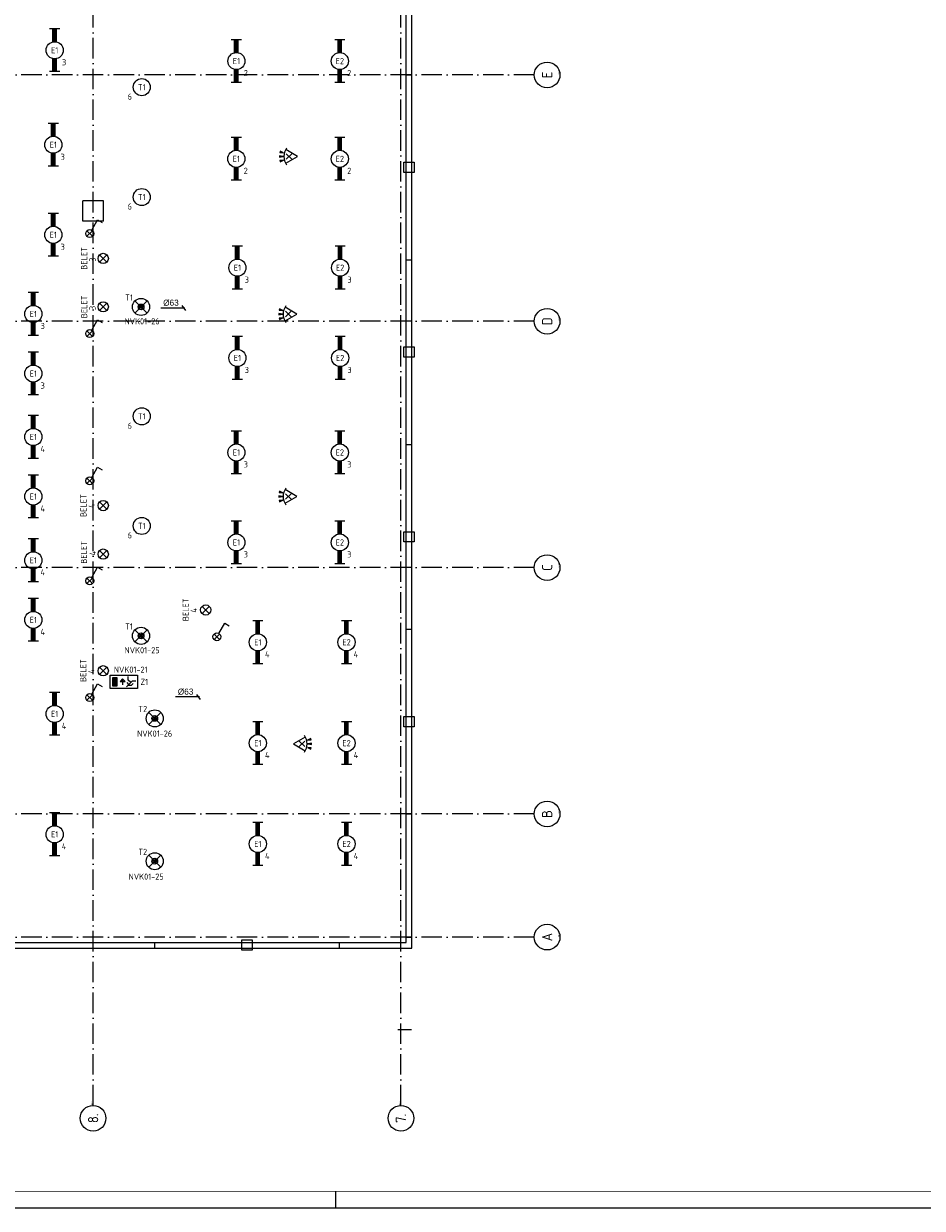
# Model space of a CAD drawing. Header units: millimetres. Extents: x 92017 to 243086, y 190 to 84290.
# Tile 11 of 19: x 179461 to 205734, y 190 to 34814. Entities that reach past the tile are written whole.
import ezdxf
from ezdxf.enums import TextEntityAlignment as Align

# ---------------------------------------------------------------- set-up
doc = ezdxf.new("R2010")
doc.units = ezdxf.units.MM
doc.header["$LTSCALE"] = 100
doc.linetypes.add('DASHDOT', pattern=[9, 6, -1.5, 0, -1.5])
doc.linetypes.add('HIDDEN', pattern=[9.525, 6.35, -3.175])
doc.layers.get('0').update_dxf_attribs({"linetype": 'CONTINUOUS'})
for name, color, linetype in [('AB$1A---_ATTRIB035', 3, 'CONTINUOUS'), ('AL$1A---_ALGEMEEN', 8, 'CONTINUOUS'), ('AT$1A---_TEKST018', 1, 'CONTINUOUS'), ('BOUW', 8, 'CONTINUOUS'), ('EB63101-_ATTRIB', 2, 'CONTINUOUS'), ('EB63202-_ATTRIB', 2, 'CONTINUOUS'), ('EB6331--_ATTRIB', 2, 'CONTINUOUS'), ('EB63501-_ATTRIB', 2, 'CONTINUOUS'), ('EL63101-_LICHT-ARM', 3, 'CONTINUOUS'), ('EL63102-_LICHT-SCH', 3, 'CONTINUOUS'), ('EL63202-_NOODVRL-TXT', 3, 'CONTINUOUS'), ('EL6331--_BELET230V', 3, 'CONTINUOUS'), ('EL63501-_NOODVRL-ARM', 3, 'CONTINUOUS'), ('EL6521--_BEWAKING', 3, 'CONTINUOUS'), ('LIJN025', 10, 'CONTINUOUS'), ('LIJN050', 90, 'CONTINUOUS'), ('TEKST25', 10, 'CONTINUOUS'), ('TEKST35', 50, 'CONTINUOUS'), ('TEKST50', 90, 'CONTINUOUS')]:
    doc.layers.add(name, color=color, linetype=linetype)
doc.styles.add('1_8', font='ISO', dxfattribs={"height": 1.8})
doc.styles.add('BURO-018', font='BUROFONT.shx', dxfattribs={"height": 180})
doc.styles.add('ISO', font='ISO.SHX')
doc.styles.add('ROMAND', font='romand')
doc.styles.get("Standard").update_dxf_attribs({"font": 'iso.shx'})

# ---------------------------------------------------------------- blocks, each defined once
blk = doc.blocks.new('A0-GE')
at = {"layer": 'LIJN025'}
blk.add_line((955, 0), (955, 5), dxfattribs=at)
blk.add_lwpolyline([(1500, 841), (1500, 0), (311, 0), (311, 841)], close=True, dxfattribs=at)
at = {"layer": 'LIJN050', "const_width": 0.2}
blk.add_lwpolyline([(1495, 836), (336, 836), (336, 5), (1495, 5)], close=True, dxfattribs=at)
at = {"layer": 'TEKST25', "style": 'ROMAND', "width": 2.899115}
blk.add_attdef('STATUS', text='', height=2.5, dxfattribs=at).set_placement((1454, 71.5), (1493, 71.5), align=Align.FIT)
at = {"layer": 'TEKST25', "style": 'ISO'}
for tag, p in [('E', (1455.25, 66)), ('NAAM-E', (1466.75, 66)), ('DATUM-E', (1485, 66)), ('D', (1455.25, 61)), ('NAAM-D', (1466.75, 61)), ('DATUM-D', (1485, 61)), ('C', (1455.25, 56)), ('NAAM-C', (1466.75, 56)), ('DATUM-C', (1485, 56)), ('B', (1455.25, 51)), ('NAAM-B', (1466.75, 51)), ('DATUM-B', (1485, 51)), ('A', (1455.25, 46)), ('NAAM-A', (1466.75, 46)), ('DATUM-A', (1485, 46))]:
    blk.add_attdef(tag, text='', height=2.5, dxfattribs=at).set_placement(p, align=Align.CENTER)
for tag, p in [('DATUM', (1332.75, 36.25)), ('SCHAAL', (1368, 36.25)), ('GETEKEND', (1398.25, 36.25)), ('GECONTOL.', (1433, 36.25)), ('FORMAAT', (1463.25, 28.25))]:
    blk.add_attdef(tag, p, '', height=2.5, dxfattribs=at)
at = {"layer": 'TEKST35', "style": 'ISO'}
for tag, p in [('PROJECT', (1334.5, 72.5)), ('PLAATS', (1334.5, 63.5)), ('INSTALLATIE-REGEL1', (1334.5, 52.5)), ('INSTALLATIE-REGEL2', (1334.5, 43.5))]:
    blk.add_attdef(tag, p, '', height=4, dxfattribs=at)
blk.add_attdef('PROJ.NR.', text='', height=4, dxfattribs=at).set_placement((1481, 23), align=Align.CENTER)
at = {"layer": 'TEKST50', "style": 'ISO'}
blk.add_attdef('FILE-NAAM', text='', height=5, dxfattribs=at).set_placement((1473.5, 7.5), align=Align.CENTER)
blk = doc.blocks.new('EJ3T20')
at = {"color": 0}
for p, q in [((-6.25, -1.5), (-6.25, 1.5)), ((-6.25, 0.52), (-2.44, 0.52)), ((-6.25, 0.17), (-2.49, 0.17)), ((2.44, 0.52), (6.25, 0.52)), ((2.49, 0.17), (6.25, 0.17)), ((6.25, -1.5), (6.25, 1.5)), ((-6.25, -0.17), (-2.49, -0.17)), ((-6.25, -0.52), (-2.44, -0.52)), ((2.44, -0.52), (6.25, -0.52)), ((2.49, -0.17), (6.25, -0.17))]:
    blk.add_line(p, q, dxfattribs=at)
blk.add_circle((0, 0), 2.5, dxfattribs=at)
at = {"color": 0, "style": '1_8'}
for tag, flags, p in [('SCHAK', 8, (3.5, 2.75)), ('A_CODE', 8, (0, 0)), ('GROEP', 8, (-3.5, -2.75)), ('KAST', 9, (3.5, -2.75))]:
    blk.add_attdef(tag, text='', height=1.8, dxfattribs=dict(at, flags=flags)).set_placement(p, align=Align.MIDDLE)
blk = doc.blocks.new('ES652116')
at = {"color": 2}
for p, q in [((-0.81, -0.81), (0.81, 0.81)), ((0.81, -0.81), (-0.81, 0.81)), ((1.56, 1.09), (2.62, 1.37)), ((1.7, 0), (2.8, 0)), ((1.56, -1.09), (2.62, -1.37))]:
    blk.add_line(p, q, dxfattribs=at)
at = {"color": 0}
blk.add_lwpolyline([(0.96, 2), (-2.5, 0), (0.96, -2)], dxfattribs=at)
at = {"color": 2}
for points in [[(2.67, 1.18), (2.57, 1.56), (1.56, 1.09)], [(2.8, -0.2), (2.8, 0.2), (1.7, 0)], [(2.57, -1.56), (2.67, -1.18), (1.56, -1.09)]]:
    blk.add_lwpolyline(points, close=True, dxfattribs=at)
at = {"color": 0}
blk.add_arc((-2.5, 0), 4, 322.8192, 37.1808, dxfattribs=at)
at = {"color": 0, "style": '1_8'}
for tag, flags, p in [('SCHAK', 8, (0, 3.5)), ('M_CODE', 9, (0, 0)), ('CODE', 8, (0, 0)), ('GROEP', 8, (0, -3.5)), ('KAST', 9, (0, -6))]:
    blk.add_attdef(tag, text='', height=1.8, dxfattribs=dict(at, flags=flags)).set_placement(p, align=Align.MIDDLE)
blk = doc.blocks.new('ES3G00')
at = {"color": 0}
blk.add_circle((0, 0), 2.5, dxfattribs=at)
at = {"color": 0, "style": '1_8'}
for tag, flags, p in [('SCHAK', 8, (3.5, 2.75)), ('A_CODE', 8, (0, 0)), ('GROEP', 8, (-3.5, -2.75)), ('KAST', 9, (3.5, -2.75))]:
    blk.add_attdef(tag, text='', height=1.8, dxfattribs=dict(at, flags=flags)).set_placement(p, align=Align.MIDDLE)
blk = doc.blocks.new('ES3G01')
at = {"color": 0}
for p, q in [((-1.77, 1.77), (1.77, -1.77)), ((1.77, 1.77), (-1.77, -1.77))]:
    blk.add_line(p, q, dxfattribs=at)
at = {"color": 6}
blk.add_lwpolyline([(1.77, -1.77), (1.75, -1.75)], dxfattribs=at)
blk.add_circle((0, 0), 2.5)
at = {"color": 0}
for radius in [0.85, 0.5]:
    blk.add_circle((0, 0), radius, dxfattribs=at)
at = {"color": 6, "style": '1_8'}
for tag, flags, p in [('A_CODE', 8, (-3.5, 2.75)), ('SCHAK', 8, (3.5, 2.75)), ('GROEP', 8, (-3.5, -2.75)), ('KAST', 9, (3.5, -2.75))]:
    blk.add_attdef(tag, text='', height=1.8, dxfattribs=dict(at, flags=flags)).set_placement(p, align=Align.MIDDLE)
blk = doc.blocks.new('ES081001')
for p, q in [((1.06, -1.06), (-1.06, 1.06)), ((-1.06, -1.06), (1.06, 1.06))]:
    blk.add_line(p, q)
blk.add_circle((0, 0), 1.5)
at = {"color": 2, "style": '1_8', "flags": 8}
for tag, p in [('NUMMER', (0, 5.5)), ('CODE', (0, 3))]:
    blk.add_attdef(tag, text='', height=1.8, dxfattribs=at).set_placement(p, align=Align.MIDDLE)
at = {"style": '1_8', "flags": 8}
blk.add_attdef('M_CODE', text='', height=1.8, dxfattribs=at).set_placement((0, 0), align=Align.MIDDLE_CENTER)
blk = doc.blocks.new('ES3S1--L')
for p, q in [((-0.81, -0.81), (0.81, 0.81)), ((0.81, -0.81), (-0.81, 0.81))]:
    blk.add_line(p, q)
blk.add_lwpolyline([(0.58, 1), (2.31, 4), (3.61, 3.25)])
blk.add_circle((0, 0), 1.15)
at = {"style": '1_8'}
for tag, flags, p in [('SCHAK', 8, (3, 5.5)), ('KAST', 9, (-3, 0.5)), ('M_CODE', 9, (0, 0)), ('DOEL', 9, (-3, -2)), ('GROEP', 9, (-3, -4.5))]:
    blk.add_attdef(tag, text='', height=1.8, dxfattribs=dict(at, flags=flags)).set_placement(p, align=Align.MIDDLE_CENTER)
blk = doc.blocks.new('ES3N026')
for p, q in [((-1.5, 0.75), (-1, 0.25)), ((0.38, -0.88), (0.38, 0.87)), ((2.25, 1.25), (2.25, -1.25)), ((2.5, 1.25), (2.5, -1.25)), ((2.75, 1.25), (2.75, -1.25)), ((3, 1.25), (3, -1.25))]:
    blk.add_line(p, q)
for points in [[(4.01, 2.01), (4.01, -1.98), (-3.99, -1.98), (-3.99, 2.01)], [(3.25, -1.25), (2, -1.25), (2, 1.25), (3.25, 1.25)], [(0.38, -0.88), (1.12, -0.13), (-0.37, -0.13)]]:
    blk.add_lwpolyline(points, close=True)
for points in [[(-0.75, 1.5), (-2.5, -0.25), (-3.5, -0.25)], [(-1.25, 1), (-2.25, 1), (-2.75, 0.5)], [(-2, 0.25), (-1.25, -0.5), (-1.25, -1.5)]]:
    blk.add_lwpolyline(points)
at = {"style": '1_8'}
for tag, flags, p in [('A_CODE', 8, (-3.5, 2.75)), ('SCHAK', 8, (3.5, 2.75)), ('GROEP', 8, (-3.5, -2.75)), ('KAST', 9, (3.5, -2.75))]:
    blk.add_attdef(tag, text='', height=1.8, dxfattribs=dict(at, flags=flags)).set_placement(p, align=Align.MIDDLE_CENTER)
at = {"color": 2, "style": '1_8', "flags": 8}
blk.add_attdef('NUMMER', text='', height=1.8, dxfattribs=at).set_placement((4, 3.75), align=Align.MIDDLE)
blk = doc.blocks.new('1010')
at = {"layer": 'AL$1A---_ALGEMEEN', "color": 0, "linetype": 'Continuous'}
blk.add_circle((0, 750), 750, dxfattribs=at)
blk.add_attdef('STR-NAAM', text='', height=600, rotation=360, dxfattribs=at).set_placement((0, 750), align=Align.MIDDLE)
at = {"layer": 'AT$1A---_TEKST018', "linetype": 'Continuous'}
blk.add_text('1010', height=100, dxfattribs=at).set_placement((0, 0))
blk = doc.blocks.new('1011')
at = {"layer": 'AL$1A---_ALGEMEEN', "color": 0, "linetype": 'Continuous'}
blk.add_circle((-750, 0), 750, dxfattribs=at)
blk.add_attdef('STR-NAAM', text='', height=600, rotation=360, dxfattribs=at).set_placement((-750, 0), align=Align.MIDDLE)
at = {"layer": 'AT$1A---_TEKST018', "linetype": 'Continuous'}
blk.add_text('1011', height=100, dxfattribs=at).set_placement((0, 0))

msp = doc.modelspace()

# ---------------------------------------------------------------- linework, layer by layer
at = {"layer": 'AL$1A---_ALGEMEEN', "color": 1, "linetype": 'DASHDOT'}
for p, q in [((181490, 3196), (181490, 79253)), ((190490, 3196), (190490, 79253)), ((194390, 26116), (170390, 26116)), ((194390, 18916), (170390, 18916)), ((194390, 8116), (170390, 8116))]:
    msp.add_line(p, q, dxfattribs=at)
at = {"layer": 'AL$1A---_ALGEMEEN', "color": 2, "linetype": 'HIDDEN'}
for p, q in [((181790, 29641), (181190, 29641)), ((181190, 29041), (181190, 29641)), ((181790, 29041), (181790, 29641)), ((181790, 29041), (181190, 29041))]:
    msp.add_line(p, q, dxfattribs=at)
at = {"layer": 'AL$1A---_ALGEMEEN', "linetype": 'Continuous'}
for points in [[(173970, 7796), (190810, 7796), (190810, 57035), (173970, 57035)], [(174135, 7961), (190645, 7961), (190645, 56870), (174135, 56870)]]:
    msp.add_lwpolyline(points, close=True, dxfattribs=at)
at = {"layer": 'AL$1A---_ALGEMEEN', "color": 1, "linetype": 'DASHDOT'}
for points in [[(194390, 33316), (143990, 33316), (119345, 33316)], [(194390, 11716), (143990, 11716), (119345, 11716)]]:
    msp.add_lwpolyline(points, dxfattribs=at)
at = {"layer": 'AL$1A---_ALGEMEEN', "linetype": 'Continuous'}
for points in [[(190645, 33315), (190800, 33315)], [(190645, 27915), (190800, 27915)], [(190645, 22515), (190800, 22515)], [(190645, 17115), (190800, 17115)], [(190645, 11715), (190800, 11715)], [(190645, 8115), (190800, 8115)], [(181491, 7805), (181491, 7961)], [(183291, 7805), (183291, 7961)], [(188691, 7805), (188691, 7961)], [(190400, 5415), (190800, 5415)]]:
    msp.add_lwpolyline(points, dxfattribs=at)
at = {"layer": 'AL$1A---_ALGEMEEN', "linetype": 'HIDDEN'}
for points in [[(190877, 30465), (190577, 30465), (190577, 30765), (190877, 30765)], [(190877, 25065), (190577, 25065), (190577, 25365), (190877, 25365)], [(190877, 19665), (190577, 19665), (190577, 19965), (190877, 19965)], [(190877, 14265), (190577, 14265), (190577, 14565), (190877, 14565)], [(185841, 7733), (185841, 8033), (186141, 8033), (186141, 7733)]]:
    msp.add_lwpolyline(points, close=True, dxfattribs=at)
at = {"layer": 'BOUW', "color": 1}
for p, q in [((183474, 26513), (184174, 26513)), ((184086, 26576), (184196, 26427)), ((183902, 15145), (184603, 15145)), ((184515, 15208), (184624, 15060))]:
    msp.add_line(p, q, dxfattribs=at)

# ---------------------------------------------------------------- block references
at = {"xscale": 100, "yscale": 100, "zscale": 100}
msp.add_blockref('A0-GE', (93086, 190), dxfattribs=at)
at = {"layer": 'AL$1A---_ALGEMEEN', "color": 1, "linetype": 'DASHDOT'}
ref = msp.add_blockref('1010', (195140, 33316), dxfattribs=dict(at, xscale=0.5, yscale=0.5, zscale=0.5, rotation=90))
ref.add_attrib('STR-NAAM', 'E', dxfattribs={"layer": 'AB$1A---_ATTRIB035', "linetype": 'Continuous', "height": 300, "rotation": 90}).set_placement((194765, 33316), align=Align.MIDDLE)
ref = msp.add_blockref('1010', (195140, 26116), dxfattribs=dict(at, xscale=0.5, yscale=0.5, zscale=0.5, rotation=90))
ref.add_attrib('STR-NAAM', 'D', dxfattribs={"layer": 'AB$1A---_ATTRIB035', "linetype": 'Continuous', "height": 300, "rotation": 90}).set_placement((194765, 26116), align=Align.MIDDLE)
ref = msp.add_blockref('1010', (195140, 18916), dxfattribs=dict(at, xscale=0.5, yscale=0.5, zscale=0.5, rotation=90))
ref.add_attrib('STR-NAAM', 'C', dxfattribs={"layer": 'AB$1A---_ATTRIB035', "linetype": 'Continuous', "height": 300, "rotation": 90}).set_placement((194765, 18916), align=Align.MIDDLE)
ref = msp.add_blockref('1010', (195140, 11716), dxfattribs=dict(at, xscale=0.5, yscale=0.5, zscale=0.5, rotation=90))
ref.add_attrib('STR-NAAM', 'B', dxfattribs={"layer": 'AB$1A---_ATTRIB035', "linetype": 'Continuous', "height": 300, "rotation": 90}).set_placement((194765, 11716), align=Align.MIDDLE)
ref = msp.add_blockref('1010', (195140, 8116), dxfattribs=dict(at, xscale=0.5, yscale=0.5, zscale=0.5, rotation=90))
ref.add_attrib('STR-NAAM', 'A', dxfattribs={"layer": 'AB$1A---_ATTRIB035', "linetype": 'Continuous', "height": 300, "rotation": 90}).set_placement((194765, 8116), align=Align.MIDDLE)
ref = msp.add_blockref('1011', (181490, 3196), dxfattribs=dict(at, xscale=0.5, yscale=0.5, zscale=0.5, rotation=90))
ref.add_attrib('STR-NAAM', '8.', dxfattribs={"layer": 'AB$1A---_ATTRIB035', "linetype": 'Continuous', "height": 300, "rotation": 90}).set_placement((181490, 2821), align=Align.MIDDLE)
ref = msp.add_blockref('1011', (190490, 3196), dxfattribs=dict(at, xscale=0.5, yscale=0.5, zscale=0.5, rotation=90))
ref.add_attrib('STR-NAAM', '7.', dxfattribs={"layer": 'AB$1A---_ATTRIB035', "linetype": 'Continuous', "height": 300, "rotation": 90}).set_placement((190490, 2821), align=Align.MIDDLE)
at = {"layer": 'EL63101-_LICHT-ARM'}
ref = msp.add_blockref('EJ3T20', (180367, 34037, 3500), dxfattribs=dict(at, xscale=100, yscale=100, zscale=100, rotation=90))
ref.add_attrib('A_CODE', 'E1', dxfattribs={"layer": 'EB63101-_ATTRIB', "color": 1, "height": 180, "style": '1_8', "flags": 8}).set_placement((180367, 34037, 3500), align=Align.MIDDLE)
ref.add_attrib('GROEP', '3', dxfattribs={"layer": 'EB63101-_ATTRIB', "color": 1, "height": 180, "style": '1_8', "flags": 8}).set_placement((180642, 33687, 3500), align=Align.MIDDLE)
ref = msp.add_blockref('EJ3T20', (185680, 33721, 3500), dxfattribs=dict(at, xscale=100, yscale=100, zscale=100, rotation=90))
ref.add_attrib('A_CODE', 'E1', dxfattribs={"layer": 'EB63101-_ATTRIB', "color": 1, "height": 180, "style": '1_8', "flags": 8}).set_placement((185680, 33721, 3500), align=Align.MIDDLE)
ref.add_attrib('GROEP', '2', dxfattribs={"layer": 'EB63101-_ATTRIB', "color": 1, "height": 180, "style": '1_8', "flags": 8}).set_placement((185955, 33371, 3500), align=Align.MIDDLE)
ref = msp.add_blockref('EJ3T20', (188704, 33721, 3500), dxfattribs=dict(at, xscale=100, yscale=100, zscale=100, rotation=90))
ref.add_attrib('A_CODE', 'E2', dxfattribs={"layer": 'EB63101-_ATTRIB', "color": 1, "height": 180, "style": '1_8', "flags": 8}).set_placement((188704, 33721, 3500), align=Align.MIDDLE)
ref.add_attrib('GROEP', '2', dxfattribs={"layer": 'EB63101-_ATTRIB', "color": 1, "height": 180, "style": '1_8', "flags": 8}).set_placement((188979, 33371, 3500), align=Align.MIDDLE)
ref = msp.add_blockref('ES3G00', (182913, 32958, 3500), dxfattribs=dict(at, xscale=100, yscale=100, zscale=100))
ref.add_attrib('A_CODE', 'T1', dxfattribs={"layer": 'EB63101-_ATTRIB', "color": 1, "height": 180, "style": '1_8', "flags": 8}).set_placement((182913, 32958, 3500), align=Align.MIDDLE)
ref.add_attrib('GROEP', '6', dxfattribs={"layer": 'EB63101-_ATTRIB', "color": 1, "height": 180, "style": '1_8', "flags": 8}).set_placement((182563, 32683, 3500), align=Align.MIDDLE)
ref = msp.add_blockref('EJ3T20', (180327, 31275, 3500), dxfattribs=dict(at, xscale=100, yscale=100, zscale=100, rotation=90))
ref.add_attrib('A_CODE', 'E1', dxfattribs={"layer": 'EB63101-_ATTRIB', "color": 1, "height": 180, "style": '1_8', "flags": 8}).set_placement((180327, 31275, 3500), align=Align.MIDDLE)
ref.add_attrib('GROEP', '3', dxfattribs={"layer": 'EB63101-_ATTRIB', "color": 1, "height": 180, "style": '1_8', "flags": 8}).set_placement((180602, 30925, 3500), align=Align.MIDDLE)
ref = msp.add_blockref('EJ3T20', (185677, 30864, 3500), dxfattribs=dict(at, xscale=100, yscale=100, zscale=100, rotation=90))
ref.add_attrib('A_CODE', 'E1', dxfattribs={"layer": 'EB63101-_ATTRIB', "color": 1, "height": 180, "style": '1_8', "flags": 8}).set_placement((185677, 30864, 3500), align=Align.MIDDLE)
ref.add_attrib('GROEP', '2', dxfattribs={"layer": 'EB63101-_ATTRIB', "color": 1, "height": 180, "style": '1_8', "flags": 8}).set_placement((185952, 30514, 3500), align=Align.MIDDLE)
ref = msp.add_blockref('EJ3T20', (188704, 30864, 3500), dxfattribs=dict(at, xscale=100, yscale=100, zscale=100, rotation=90))
ref.add_attrib('A_CODE', 'E2', dxfattribs={"layer": 'EB63101-_ATTRIB', "color": 1, "height": 180, "style": '1_8', "flags": 8}).set_placement((188704, 30864, 3500), align=Align.MIDDLE)
ref.add_attrib('GROEP', '2', dxfattribs={"layer": 'EB63101-_ATTRIB', "color": 1, "height": 180, "style": '1_8', "flags": 8}).set_placement((188979, 30514, 3500), align=Align.MIDDLE)
ref = msp.add_blockref('ES3G00', (182913, 29746, 3500), dxfattribs=dict(at, xscale=100, yscale=100, zscale=100))
ref.add_attrib('A_CODE', 'T1', dxfattribs={"layer": 'EB63101-_ATTRIB', "color": 1, "height": 180, "style": '1_8', "flags": 8}).set_placement((182913, 29746, 3500), align=Align.MIDDLE)
ref.add_attrib('GROEP', '6', dxfattribs={"layer": 'EB63101-_ATTRIB', "color": 1, "height": 180, "style": '1_8', "flags": 8}).set_placement((182563, 29471, 3500), align=Align.MIDDLE)
ref = msp.add_blockref('EJ3T20', (180327, 28644, 3500), dxfattribs=dict(at, xscale=100, yscale=100, zscale=100, rotation=90))
ref.add_attrib('A_CODE', 'E1', dxfattribs={"layer": 'EB63101-_ATTRIB', "color": 1, "height": 180, "style": '1_8', "flags": 8}).set_placement((180327, 28644, 3500), align=Align.MIDDLE)
ref.add_attrib('GROEP', '3', dxfattribs={"layer": 'EB63101-_ATTRIB', "color": 1, "height": 180, "style": '1_8', "flags": 8}).set_placement((180602, 28294, 3500), align=Align.MIDDLE)
ref = msp.add_blockref('EJ3T20', (185709, 27683, 3500), dxfattribs=dict(at, xscale=100, yscale=100, zscale=100, rotation=90))
ref.add_attrib('A_CODE', 'E1', dxfattribs={"layer": 'EB63101-_ATTRIB', "color": 1, "height": 180, "style": '1_8', "flags": 8}).set_placement((185709, 27683, 3500), align=Align.MIDDLE)
ref.add_attrib('GROEP', '3', dxfattribs={"layer": 'EB63101-_ATTRIB', "color": 1, "height": 180, "style": '1_8', "flags": 8}).set_placement((185984, 27333, 3500), align=Align.MIDDLE)
ref = msp.add_blockref('EJ3T20', (188713, 27683, 3500), dxfattribs=dict(at, xscale=100, yscale=100, zscale=100, rotation=90))
ref.add_attrib('A_CODE', 'E2', dxfattribs={"layer": 'EB63101-_ATTRIB', "color": 1, "height": 180, "style": '1_8', "flags": 8}).set_placement((188713, 27683, 3500), align=Align.MIDDLE)
ref.add_attrib('GROEP', '3', dxfattribs={"layer": 'EB63101-_ATTRIB', "color": 1, "height": 180, "style": '1_8', "flags": 8}).set_placement((188988, 27333, 3500), align=Align.MIDDLE)
ref = msp.add_blockref('EJ3T20', (179742, 26329, 3500), dxfattribs=dict(at, xscale=100, yscale=100, zscale=100, rotation=90))
ref.add_attrib('A_CODE', 'E1', dxfattribs={"layer": 'EB63101-_ATTRIB', "color": 1, "height": 180, "style": '1_8', "flags": 8}).set_placement((179742, 26329, 3500), align=Align.MIDDLE)
ref.add_attrib('GROEP', '3', dxfattribs={"layer": 'EB63101-_ATTRIB', "color": 1, "height": 180, "style": '1_8', "flags": 8}).set_placement((180017, 25979, 3500), align=Align.MIDDLE)
ref = msp.add_blockref('EJ3T20', (185709, 25043, 3500), dxfattribs=dict(at, xscale=100, yscale=100, zscale=100, rotation=90))
ref.add_attrib('A_CODE', 'E1', dxfattribs={"layer": 'EB63101-_ATTRIB', "color": 1, "height": 180, "style": '1_8', "flags": 8}).set_placement((185709, 25043, 3500), align=Align.MIDDLE)
ref.add_attrib('GROEP', '3', dxfattribs={"layer": 'EB63101-_ATTRIB', "color": 1, "height": 180, "style": '1_8', "flags": 8}).set_placement((185984, 24693, 3500), align=Align.MIDDLE)
ref = msp.add_blockref('EJ3T20', (188713, 25043, 3500), dxfattribs=dict(at, xscale=100, yscale=100, zscale=100, rotation=90))
ref.add_attrib('A_CODE', 'E2', dxfattribs={"layer": 'EB63101-_ATTRIB', "color": 1, "height": 180, "style": '1_8', "flags": 8}).set_placement((188713, 25043, 3500), align=Align.MIDDLE)
ref.add_attrib('GROEP', '3', dxfattribs={"layer": 'EB63101-_ATTRIB', "color": 1, "height": 180, "style": '1_8', "flags": 8}).set_placement((188988, 24693, 3500), align=Align.MIDDLE)
ref = msp.add_blockref('EJ3T20', (179742, 24588, 3500), dxfattribs=dict(at, xscale=100, yscale=100, zscale=100, rotation=90))
ref.add_attrib('A_CODE', 'E1', dxfattribs={"layer": 'EB63101-_ATTRIB', "color": 1, "height": 180, "style": '1_8', "flags": 8}).set_placement((179742, 24588, 3500), align=Align.MIDDLE)
ref.add_attrib('GROEP', '3', dxfattribs={"layer": 'EB63101-_ATTRIB', "color": 1, "height": 180, "style": '1_8', "flags": 8}).set_placement((180017, 24238, 3500), align=Align.MIDDLE)
ref = msp.add_blockref('ES3G00', (182913, 23338, 3500), dxfattribs=dict(at, xscale=100, yscale=100, zscale=100))
ref.add_attrib('A_CODE', 'T1', dxfattribs={"layer": 'EB63101-_ATTRIB', "color": 1, "height": 180, "style": '1_8', "flags": 8}).set_placement((182913, 23338, 3500), align=Align.MIDDLE)
ref.add_attrib('GROEP', '6', dxfattribs={"layer": 'EB63101-_ATTRIB', "color": 1, "height": 180, "style": '1_8', "flags": 8}).set_placement((182563, 23063, 3500), align=Align.MIDDLE)
ref = msp.add_blockref('EJ3T20', (179742, 22735, 3500), dxfattribs=dict(at, xscale=100, yscale=100, zscale=100, rotation=90))
ref.add_attrib('A_CODE', 'E1', dxfattribs={"layer": 'EB63101-_ATTRIB', "color": 1, "height": 180, "style": '1_8', "flags": 8}).set_placement((179742, 22735, 3500), align=Align.MIDDLE)
ref.add_attrib('GROEP', '4', dxfattribs={"layer": 'EB63101-_ATTRIB', "color": 1, "height": 180, "style": '1_8', "flags": 8}).set_placement((180017, 22385, 3500), align=Align.MIDDLE)
ref = msp.add_blockref('EJ3T20', (185680, 22282, 3500), dxfattribs=dict(at, xscale=100, yscale=100, zscale=100, rotation=90))
ref.add_attrib('A_CODE', 'E1', dxfattribs={"layer": 'EB63101-_ATTRIB', "color": 1, "height": 180, "style": '1_8', "flags": 8}).set_placement((185680, 22282, 3500), align=Align.MIDDLE)
ref.add_attrib('GROEP', '3', dxfattribs={"layer": 'EB63101-_ATTRIB', "color": 1, "height": 180, "style": '1_8', "flags": 8}).set_placement((185955, 21932, 3500), align=Align.MIDDLE)
ref = msp.add_blockref('EJ3T20', (188704, 22282, 3500), dxfattribs=dict(at, xscale=100, yscale=100, zscale=100, rotation=90))
ref.add_attrib('A_CODE', 'E2', dxfattribs={"layer": 'EB63101-_ATTRIB', "color": 1, "height": 180, "style": '1_8', "flags": 8}).set_placement((188704, 22282, 3500), align=Align.MIDDLE)
ref.add_attrib('GROEP', '3', dxfattribs={"layer": 'EB63101-_ATTRIB', "color": 1, "height": 180, "style": '1_8', "flags": 8}).set_placement((188979, 21932, 3500), align=Align.MIDDLE)
ref = msp.add_blockref('EJ3T20', (179742, 20994, 3500), dxfattribs=dict(at, xscale=100, yscale=100, zscale=100, rotation=90))
ref.add_attrib('A_CODE', 'E1', dxfattribs={"layer": 'EB63101-_ATTRIB', "color": 1, "height": 180, "style": '1_8', "flags": 8}).set_placement((179742, 20994, 3500), align=Align.MIDDLE)
ref.add_attrib('GROEP', '4', dxfattribs={"layer": 'EB63101-_ATTRIB', "color": 1, "height": 180, "style": '1_8', "flags": 8}).set_placement((180017, 20644, 3500), align=Align.MIDDLE)
ref = msp.add_blockref('ES3G00', (182913, 20135, 3500), dxfattribs=dict(at, xscale=100, yscale=100, zscale=100))
ref.add_attrib('A_CODE', 'T1', dxfattribs={"layer": 'EB63101-_ATTRIB', "color": 1, "height": 180, "style": '1_8', "flags": 8}).set_placement((182913, 20135, 3500), align=Align.MIDDLE)
ref.add_attrib('GROEP', '6', dxfattribs={"layer": 'EB63101-_ATTRIB', "color": 1, "height": 180, "style": '1_8', "flags": 8}).set_placement((182563, 19860, 3500), align=Align.MIDDLE)
ref = msp.add_blockref('EJ3T20', (185680, 19652, 3500), dxfattribs=dict(at, xscale=100, yscale=100, zscale=100, rotation=90))
ref.add_attrib('A_CODE', 'E1', dxfattribs={"layer": 'EB63101-_ATTRIB', "color": 1, "height": 180, "style": '1_8', "flags": 8}).set_placement((185680, 19652, 3500), align=Align.MIDDLE)
ref.add_attrib('GROEP', '3', dxfattribs={"layer": 'EB63101-_ATTRIB', "color": 1, "height": 180, "style": '1_8', "flags": 8}).set_placement((185955, 19302, 3500), align=Align.MIDDLE)
ref = msp.add_blockref('EJ3T20', (188704, 19652, 3500), dxfattribs=dict(at, xscale=100, yscale=100, zscale=100, rotation=90))
ref.add_attrib('A_CODE', 'E2', dxfattribs={"layer": 'EB63101-_ATTRIB', "color": 1, "height": 180, "style": '1_8', "flags": 8}).set_placement((188704, 19652, 3500), align=Align.MIDDLE)
ref.add_attrib('GROEP', '3', dxfattribs={"layer": 'EB63101-_ATTRIB', "color": 1, "height": 180, "style": '1_8', "flags": 8}).set_placement((188979, 19302, 3500), align=Align.MIDDLE)
ref = msp.add_blockref('EJ3T20', (179742, 19129, 3500), dxfattribs=dict(at, xscale=100, yscale=100, zscale=100, rotation=90))
ref.add_attrib('A_CODE', 'E1', dxfattribs={"layer": 'EB63101-_ATTRIB', "color": 1, "height": 180, "style": '1_8', "flags": 8}).set_placement((179742, 19129, 3500), align=Align.MIDDLE)
ref.add_attrib('GROEP', '4', dxfattribs={"layer": 'EB63101-_ATTRIB', "color": 1, "height": 180, "style": '1_8', "flags": 8}).set_placement((180017, 18779, 3500), align=Align.MIDDLE)
ref = msp.add_blockref('EJ3T20', (179742, 17388, 3500), dxfattribs=dict(at, xscale=100, yscale=100, zscale=100, rotation=90))
ref.add_attrib('A_CODE', 'E1', dxfattribs={"layer": 'EB63101-_ATTRIB', "color": 1, "height": 180, "style": '1_8', "flags": 8}).set_placement((179742, 17388, 3500), align=Align.MIDDLE)
ref.add_attrib('GROEP', '4', dxfattribs={"layer": 'EB63101-_ATTRIB', "color": 1, "height": 180, "style": '1_8', "flags": 8}).set_placement((180017, 17038, 3500), align=Align.MIDDLE)
ref = msp.add_blockref('EJ3T20', (186307, 16733, 3500), dxfattribs=dict(at, xscale=100, yscale=100, zscale=100, rotation=90))
ref.add_attrib('A_CODE', 'E1', dxfattribs={"layer": 'EB63101-_ATTRIB', "color": 1, "height": 180, "style": '1_8', "flags": 8}).set_placement((186307, 16733, 3500), align=Align.MIDDLE)
ref.add_attrib('GROEP', '4', dxfattribs={"layer": 'EB63101-_ATTRIB', "color": 1, "height": 180, "style": '1_8', "flags": 8}).set_placement((186582, 16383, 3500), align=Align.MIDDLE)
ref = msp.add_blockref('EJ3T20', (188900, 16733, 3500), dxfattribs=dict(at, xscale=100, yscale=100, zscale=100, rotation=90))
ref.add_attrib('A_CODE', 'E2', dxfattribs={"layer": 'EB63101-_ATTRIB', "color": 1, "height": 180, "style": '1_8', "flags": 8}).set_placement((188900, 16733, 3500), align=Align.MIDDLE)
ref.add_attrib('GROEP', '4', dxfattribs={"layer": 'EB63101-_ATTRIB', "color": 1, "height": 180, "style": '1_8', "flags": 8}).set_placement((189175, 16383, 3500), align=Align.MIDDLE)
ref = msp.add_blockref('EJ3T20', (180366, 14640, 3500), dxfattribs=dict(at, xscale=100, yscale=100, zscale=100, rotation=90))
ref.add_attrib('A_CODE', 'E1', dxfattribs={"layer": 'EB63101-_ATTRIB', "color": 1, "height": 180, "style": '1_8', "flags": 8}).set_placement((180366, 14640, 3500), align=Align.MIDDLE)
ref.add_attrib('GROEP', '4', dxfattribs={"layer": 'EB63101-_ATTRIB', "color": 1, "height": 180, "style": '1_8', "flags": 8}).set_placement((180641, 14290, 3500), align=Align.MIDDLE)
ref = msp.add_blockref('EJ3T20', (186307, 13786, 3500), dxfattribs=dict(at, xscale=100, yscale=100, zscale=100, rotation=90))
ref.add_attrib('A_CODE', 'E1', dxfattribs={"layer": 'EB63101-_ATTRIB', "color": 1, "height": 180, "style": '1_8', "flags": 8}).set_placement((186307, 13786, 3500), align=Align.MIDDLE)
ref.add_attrib('GROEP', '4', dxfattribs={"layer": 'EB63101-_ATTRIB', "color": 1, "height": 180, "style": '1_8', "flags": 8}).set_placement((186582, 13436, 3500), align=Align.MIDDLE)
ref = msp.add_blockref('EJ3T20', (188900, 13786, 3500), dxfattribs=dict(at, xscale=100, yscale=100, zscale=100, rotation=90))
ref.add_attrib('A_CODE', 'E2', dxfattribs={"layer": 'EB63101-_ATTRIB', "color": 1, "height": 180, "style": '1_8', "flags": 8}).set_placement((188900, 13786, 3500), align=Align.MIDDLE)
ref.add_attrib('GROEP', '4', dxfattribs={"layer": 'EB63101-_ATTRIB', "color": 1, "height": 180, "style": '1_8', "flags": 8}).set_placement((189175, 13436, 3500), align=Align.MIDDLE)
ref = msp.add_blockref('EJ3T20', (180366, 11120, 3500), dxfattribs=dict(at, xscale=100, yscale=100, zscale=100, rotation=90))
ref.add_attrib('A_CODE', 'E1', dxfattribs={"layer": 'EB63101-_ATTRIB', "color": 1, "height": 180, "style": '1_8', "flags": 8}).set_placement((180366, 11120, 3500), align=Align.MIDDLE)
ref.add_attrib('GROEP', '4', dxfattribs={"layer": 'EB63101-_ATTRIB', "color": 1, "height": 180, "style": '1_8', "flags": 8}).set_placement((180641, 10770, 3500), align=Align.MIDDLE)
ref = msp.add_blockref('EJ3T20', (186307, 10839, 3500), dxfattribs=dict(at, xscale=100, yscale=100, zscale=100, rotation=90))
ref.add_attrib('A_CODE', 'E1', dxfattribs={"layer": 'EB63101-_ATTRIB', "color": 1, "height": 180, "style": '1_8', "flags": 8}).set_placement((186307, 10839, 3500), align=Align.MIDDLE)
ref.add_attrib('GROEP', '4', dxfattribs={"layer": 'EB63101-_ATTRIB', "color": 1, "height": 180, "style": '1_8', "flags": 8}).set_placement((186582, 10489, 3500), align=Align.MIDDLE)
ref = msp.add_blockref('EJ3T20', (188900, 10839, 3500), dxfattribs=dict(at, xscale=100, yscale=100, zscale=100, rotation=90))
ref.add_attrib('A_CODE', 'E2', dxfattribs={"layer": 'EB63101-_ATTRIB', "color": 1, "height": 180, "style": '1_8', "flags": 8}).set_placement((188900, 10839, 3500), align=Align.MIDDLE)
ref.add_attrib('GROEP', '4', dxfattribs={"layer": 'EB63101-_ATTRIB', "color": 1, "height": 180, "style": '1_8', "flags": 8}).set_placement((189175, 10489, 3500), align=Align.MIDDLE)
at = {"layer": 'EL63102-_LICHT-SCH', "xscale": 100, "yscale": 100, "zscale": 100, "rotation": 359.9999999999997}
for p in [(181392, 28680), (181392, 25756), (181392, 21453), (181392, 18529), (185109, 16894), (181392, 15118)]:
    msp.add_blockref('ES3S1--L', p, dxfattribs=at)
at = {"layer": 'EL63202-_NOODVRL-TXT'}
ref = msp.add_blockref('ES3N026', (182389, 15579), dxfattribs=dict(at, xscale=100, yscale=100, zscale=100, rotation=180))
ref.add_attrib('A_CODE', 'Z1', dxfattribs={"layer": 'EB63202-_ATTRIB', "color": 1, "height": 180, "style": '1_8', "flags": 8}).set_placement((182988, 15576), align=Align.MIDDLE_CENTER)
ref.add_attrib('GROEP', 'NVK01-21', dxfattribs={"layer": 'EB63202-_ATTRIB', "color": 1, "height": 180, "style": '1_8', "flags": 8}).set_placement((182591, 15935), align=Align.MIDDLE_CENTER)
at = {"layer": 'EL6331--_BELET230V'}
ref = msp.add_blockref('ES081001', (181787, 27954), dxfattribs=dict(at, xscale=100, yscale=100, zscale=100, rotation=90))
ref.add_attrib('CODE', 'BELET', dxfattribs={"layer": 'EB6331--_ATTRIB', "color": 1, "height": 180, "rotation": 90, "style": '1_8', "flags": 8}).set_placement((181228, 27953), align=Align.MIDDLE)
ref.add_attrib('NUMMER', '3', dxfattribs={"layer": 'EB6331--_ATTRIB', "color": 1, "height": 180, "rotation": 90, "style": '1_8', "flags": 8}).set_placement((181473, 27922), align=Align.MIDDLE)
ref = msp.add_blockref('ES081001', (181787, 26539), dxfattribs=dict(at, xscale=100, yscale=100, zscale=100, rotation=90))
ref.add_attrib('CODE', 'BELET', dxfattribs={"layer": 'EB6331--_ATTRIB', "color": 1, "height": 180, "rotation": 90, "style": '1_8', "flags": 8}).set_placement((181228, 26537), align=Align.MIDDLE)
ref.add_attrib('NUMMER', '3', dxfattribs={"layer": 'EB6331--_ATTRIB', "color": 1, "height": 180, "rotation": 90, "style": '1_8', "flags": 8}).set_placement((181473, 26506), align=Align.MIDDLE)
ref = msp.add_blockref('ES081001', (181787, 20728), dxfattribs=dict(at, xscale=100, yscale=100, zscale=100, rotation=90))
ref.add_attrib('CODE', 'BELET', dxfattribs={"layer": 'EB6331--_ATTRIB', "color": 1, "height": 180, "rotation": 90, "style": '1_8', "flags": 8}).set_placement((181208, 20729), align=Align.MIDDLE)
ref.add_attrib('NUMMER', '4', dxfattribs={"layer": 'EB6331--_ATTRIB', "color": 1, "height": 180, "rotation": 90, "style": '1_8', "flags": 8}).set_placement((181450, 20722), align=Align.MIDDLE)
ref = msp.add_blockref('ES081001', (181787, 19312), dxfattribs=dict(at, xscale=100, yscale=100, zscale=100, rotation=90))
ref.add_attrib('CODE', 'BELET', dxfattribs={"layer": 'EB6331--_ATTRIB', "color": 1, "height": 180, "rotation": 90, "style": '1_8', "flags": 8}).set_placement((181223, 19360), align=Align.MIDDLE)
ref.add_attrib('NUMMER', '4', dxfattribs={"layer": 'EB6331--_ATTRIB', "color": 1, "height": 180, "rotation": 90, "style": '1_8', "flags": 8}).set_placement((181479, 19338), align=Align.MIDDLE)
ref = msp.add_blockref('ES081001', (184782, 17678), dxfattribs=dict(at, xscale=100, yscale=100, zscale=100, rotation=90))
ref.add_attrib('CODE', 'BELET', dxfattribs={"layer": 'EB6331--_ATTRIB', "color": 1, "height": 180, "rotation": 90, "style": '1_8', "flags": 8}).set_placement((184197, 17683), align=Align.MIDDLE)
ref.add_attrib('NUMMER', '4', dxfattribs={"layer": 'EB6331--_ATTRIB', "color": 1, "height": 180, "rotation": 90, "style": '1_8', "flags": 8}).set_placement((184431, 17666), align=Align.MIDDLE)
ref = msp.add_blockref('ES081001', (181787, 15901), dxfattribs=dict(at, xscale=100, yscale=100, zscale=100, rotation=90))
ref.add_attrib('CODE', 'BELET', dxfattribs={"layer": 'EB6331--_ATTRIB', "color": 1, "height": 180, "rotation": 90, "style": '1_8', "flags": 8}).set_placement((181202, 15906), align=Align.MIDDLE)
ref.add_attrib('NUMMER', '4', dxfattribs={"layer": 'EB6331--_ATTRIB', "color": 1, "height": 180, "rotation": 90, "style": '1_8', "flags": 8}).set_placement((181436, 15888), align=Align.MIDDLE)
at = {"layer": 'EL63501-_NOODVRL-ARM'}
ref = msp.add_blockref('ES3G01', (182892, 26535), dxfattribs=dict(at, xscale=100, yscale=100, zscale=100))
ref.add_attrib('A_CODE', 'T1', dxfattribs={"layer": 'EB63501-_ATTRIB', "color": 1, "height": 180, "style": '1_8', "flags": 8}).set_placement((182542, 26810), align=Align.MIDDLE)
ref.add_attrib('GROEP', 'NVK01-26', dxfattribs={"layer": 'EB63501-_ATTRIB', "color": 1, "height": 180, "style": '1_8', "flags": 8}).set_placement((182923, 26116), align=Align.MIDDLE)
ref = msp.add_blockref('ES3G01', (182892, 16921), dxfattribs=dict(at, xscale=100, yscale=100, zscale=100))
ref.add_attrib('A_CODE', 'T1', dxfattribs={"layer": 'EB63501-_ATTRIB', "color": 1, "height": 180, "style": '1_8', "flags": 8}).set_placement((182542, 17196), align=Align.MIDDLE)
ref.add_attrib('GROEP', 'NVK01-25', dxfattribs={"layer": 'EB63501-_ATTRIB', "color": 1, "height": 180, "style": '1_8', "flags": 8}).set_placement((182923, 16502), align=Align.MIDDLE)
ref = msp.add_blockref('ES3G01', (183292, 14509), dxfattribs=dict(at, xscale=100, yscale=100, zscale=100))
ref.add_attrib('A_CODE', 'T2', dxfattribs={"layer": 'EB63501-_ATTRIB', "color": 1, "height": 180, "style": '1_8', "flags": 8}).set_placement((182942, 14784), align=Align.MIDDLE)
ref.add_attrib('GROEP', 'NVK01-26', dxfattribs={"layer": 'EB63501-_ATTRIB', "color": 1, "height": 180, "style": '1_8', "flags": 8}).set_placement((183290, 14066), align=Align.MIDDLE)
ref = msp.add_blockref('ES3G01', (183292, 10334), dxfattribs=dict(at, xscale=100, yscale=100, zscale=100))
ref.add_attrib('A_CODE', 'T2', dxfattribs={"layer": 'EB63501-_ATTRIB', "color": 1, "height": 180, "style": '1_8', "flags": 8}).set_placement((182942, 10609), align=Align.MIDDLE)
ref.add_attrib('GROEP', 'NVK01-25', dxfattribs={"layer": 'EB63501-_ATTRIB', "color": 1, "height": 180, "style": '1_8', "flags": 8}).set_placement((183042, 9884), align=Align.MIDDLE)
at = {"layer": 'EL6521--_BEWAKING', "xscale": 100, "yscale": 100, "zscale": 100, "rotation": 180}
for p in [(187217, 30933, 2600), (187197, 26326, 2600), (187197, 20995, 2600)]:
    msp.add_blockref('ES652116', p, dxfattribs=at)
at = {"layer": 'EL6521--_BEWAKING', "xscale": 100, "yscale": 100, "zscale": 100}
msp.add_blockref('ES652116', (187598, 13765, 2600), dxfattribs=at)

# ---------------------------------------------------------------- texts
at = {"layer": 'BOUW', "color": 1, "style": 'BURO-018'}
for p in [(183539, 26569), (183967, 15201)]:
    msp.add_text('%%C63', height=180, dxfattribs=at).set_placement(p)

doc.saveas('drawing.dxf')
